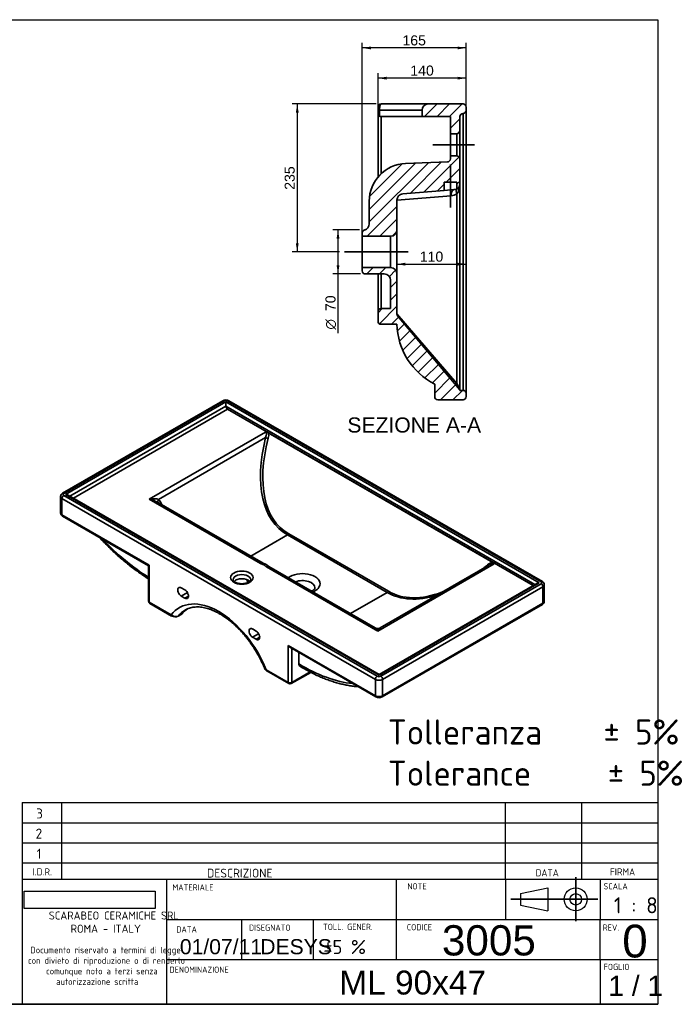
# Paper-space layout 'Foglio1' of a CAD drawing. Header units: millimetres. Extents: x 87 to 2309, y 58 to 1623.
# Tile 3 of 3: x 1261 to 2309, y 58 to 1623. Entities that reach past the tile are written whole.
import ezdxf
from ezdxf.enums import TextEntityAlignment as Align
from ezdxf.lldxf.tags import DXFTag

# ---------------------------------------------------------------- set-up
doc = ezdxf.new("R2010")
doc.units = ezdxf.units.MM
for name, color, linetype in [('1', 7, 'Continuous'), ('Default', 7, 'Continuous'), ('Predefinito', 7, 'Continuous')]:
    doc.layers.add(name, color=color, linetype=linetype)
for name, color, linetype, lineweight in [('assi', 1, 'DASHDOT', 35), ('tangente', 2, 'Continuous', 35), ('tratteggio', 3, 'Continuous', 35), ('visibile', 7, 'Continuous', 35)]:
    doc.layers.add(name, color=color, linetype=linetype, lineweight=lineweight)
doc.styles.add('SEACAD_Arial', font='ARIAL.TTF')
doc.styles.add('SEACAD_Solid_Edge_ANSI1_Symbols', font='semeca1.ttf')
doc.styles.add('SEACAD_Solid_Edge_ISO', font='seiso.ttf')
doc.styles.add('SEACAD_Solid_Edge_ISOBI', font='seisobi.ttf')
tags = doc.linetypes.add('DASHDOT', pattern=[25.4, 12.7, -6.35, 0, -6.35]).pattern_tags.tags
tags[10:11] = [DXFTag(74, 4), DXFTag(75, 0), DXFTag(340, '0'), DXFTag(46, 0.0), DXFTag(50, 0.0), DXFTag(44, 0.0), DXFTag(45, 0.0)]
tags[8:9] = [DXFTag(74, 4), DXFTag(75, 0), DXFTag(340, '0'), DXFTag(46, 0.0), DXFTag(50, 0.0), DXFTag(44, 0.0), DXFTag(45, 0.0)]
tags[6:7] = [DXFTag(74, 4), DXFTag(75, 0), DXFTag(340, '0'), DXFTag(46, 0.0), DXFTag(50, 0.0), DXFTag(44, 0.0), DXFTag(45, 0.0)]
tags[4:5] = [DXFTag(74, 4), DXFTag(75, 0), DXFTag(340, '0'), DXFTag(46, 0.0), DXFTag(50, 0.0), DXFTag(44, 0.0), DXFTag(45, 0.0)]
doc.dimstyles.new('ISO_PALLINATURA', dxfattribs={"dimtxt": 16, "dimasz": 13.6, "dimexe": 8, "dimexo": 8, "dimgap": 8, "dimtad": 1, "dimtxsty": 'SEACAD_Arial', "dimblk1": '_SE_FILLED', "dimblk2": '_SE_FILLED', "dimsah": 1, "dimcen": 8, "dimadec": 0, "dimazin": 0, "dimtfac": 1, "dimtmove": 0, "dimatfit": 3, "dimfxl": 1, "dimtolj": 1, "dimarcsym": 0})
picture_1 = doc.add_image_def('image1.jpg', size_in_pixel=(300, 40))

# ---------------------------------------------------------------- blocks, each defined once
blk = doc.blocks.new('SE4')
at = {"layer": 'tratteggio'}
h = blk.add_hatch(dxfattribs=at)
h.set_pattern_fill('ANSI31', color=256, scale=4.40945, angle=9.362e-06, style=0)
edge = h.paths.add_edge_path()
edge.add_line((1900.4, 1478.8), (1900.4, 1468.8))
edge.add_line((1900.4, 1468.8), (1945.4, 1468.8))
edge.add_line((1945.4, 1468.8), (1945.4, 1441.3))
edge.add_line((1945.4, 1441.3), (1955.4, 1441.3))
edge.add_arc((1955.4, 1446.3), 5, 270, 360)
edge.add_line((1960.4, 1446.3), (1960.4, 1468.8))
edge.add_arc((1965.4, 1468.8), 5, 90, 180, ccw=False)
edge.add_arc((1965.4, 1478.8), 5, 270, 360)
edge.add_line((1970.4, 1478.8), (1970.4, 1483.8))
edge.add_arc((1965.4, 1483.8), 5, 0, 90)
edge.add_line((1965.4, 1488.8), (1910.4, 1488.8))
edge.add_arc((1910.4, 1478.8), 10, 90, 180)
h = blk.add_hatch(dxfattribs=at)
h.set_pattern_fill('ANSI31', color=256, scale=4.40945, angle=9.362e-06, style=0)
edge = h.paths.add_edge_path()
edge.add_line((1945.4, 1406.3), (1945.4, 1401.7))
edge.add_arc((1940.4, 1401.7), 5, 272.2125, 360, ccw=False)
edge.add_line((1940.6, 1396.7), (1874.1, 1394.2))
edge.add_arc((1876.4, 1334.2), 60, 92.2125, 180)
edge.add_line((1816.4, 1334.2), (1816.4, 1298.2))
edge.add_arc((1806.4, 1298.2), 10, 285.5289, 360, ccw=False)
edge.add_arc((1810.4, 1283.8), 5, 105.5289, 180)
edge.add_line((1805.4, 1283.8), (1805.4, 1278.8))
edge.add_line((1805.4, 1278.8), (1850.4, 1278.8))
edge.add_arc((1850.4, 1288.8), 10, 270, 360)
edge.add_line((1860.4, 1288.8), (1860.4, 1335.9))
edge.add_arc((1870.4, 1335.9), 10, 95, 180, ccw=False)
edge.add_line((1869.6, 1345.8), (1935.4, 1351.6))
edge.add_line((1935.4, 1351.6), (1935.4, 1364.5))
edge.add_line((1935.4, 1364.5), (1955.4, 1364.5))
edge.add_line((1955.4, 1364.5), (1955.4, 1353.3))
edge.add_arc((1950.4, 1362), 10, 300, 360)
edge.add_line((1960.4, 1362), (1960.4, 1401.3))
edge.add_arc((1955.4, 1401.3), 5, 0, 90)
edge.add_line((1955.4, 1406.3), (1945.4, 1406.3))
h = blk.add_hatch(dxfattribs=at)
h.set_pattern_fill('ANSI31', color=256, scale=4.40945, angle=9.362e-06, style=0)
edge = h.paths.add_edge_path()
edge.add_line((1835.4, 1138.8), (1860.4, 1138.8))
edge.add_arc((1970.4, 1141.8), 110, 181.563, 242.9882)
edge.add_line((1920.4, 1043.8), (1920.4, 1023.8))
edge.add_arc((1925.4, 1023.8), 5, 180, 270)
edge.add_line((1925.4, 1018.8), (1965.4, 1018.8))
edge.add_arc((1965.4, 1023.8), 5, 270, 360)
edge.add_line((1970.4, 1023.8), (1970.4, 1028.8))
edge.add_arc((1965.4, 1028.8), 5, 0, 90)
edge.add_line((1965.4, 1033.8), (1960.4, 1033.8))
edge.add_line((1960.4, 1033.8), (1960.4, 1034.6))
edge.add_line((1960.4, 1034.6), (1861.6, 1152.4))
edge.add_arc((1865.4, 1155.6), 5, 180, 220, ccw=False)
edge.add_line((1860.4, 1155.6), (1860.4, 1218.8))
edge.add_arc((1850.4, 1218.8), 10, 0, 90)
edge.add_line((1850.4, 1228.8), (1805.4, 1228.8))
edge.add_line((1805.4, 1228.8), (1805.4, 1223.8))
edge.add_arc((1810.4, 1223.8), 5, 180, 270)
edge.add_line((1810.4, 1218.8), (1840.4, 1218.8))
edge.add_arc((1840.4, 1208.8), 10, 0, 90, ccw=False)
edge.add_line((1850.4, 1208.8), (1850.4, 1163.8))
edge.add_line((1850.4, 1163.8), (1835.4, 1163.8))
edge.add_arc((1835.4, 1158.8), 5, 90, 180)
edge.add_line((1830.4, 1158.8), (1830.4, 1143.8))
edge.add_arc((1835.4, 1143.8), 5, 180, 270)
at = {"layer": 'tangente'}
for p, q in [((1830.4, 1478.8), (1832.7, 1478.8)), ((1832.7, 1478.8), (1832.7, 1469.5)), ((1900.4, 1478.8), (1832.7, 1478.8)), ((1965.4, 1033.8), (1965.4, 1473.8)), ((1835.4, 1468.8), (1835.4, 1378)), ((1955.4, 1406.3), (1955.4, 1441.3)), ((1955.7, 1044.9), (1955.7, 1345.9)), ((1946.5, 1343), (1860.4, 1335.9)), ((1850.4, 1228.8), (1850.4, 1278.8)), ((1835.4, 1218.8), (1835.4, 1163.8)), ((1860.4, 1155.6), (1955.7, 1044.9)), ((1955.7, 1044.9), (1960.4, 1036.4))]:
    blk.add_line(p, q, dxfattribs=at)
blk.add_arc((1944.7, 1364.7), 21.8, 274.6668, 300.203, dxfattribs=at)
for centre, major_axis, ratio, start_param, end_param in [((1952.2, 1343), (0.87, -9.96), 0.568264, 3.141593, 4.662713), ((1960.9, 1345.9), (5.24, -8.52), 0.46398, 3.451087, 4.434489), ((1950.4, 1362.9), (0, -20), 0.5, 0.551272, 1.476607), ((1958.3, 1044.9), (3.83, 3.21), 0.367557, 1.983658, 3.141593)]:
    blk.add_ellipse(centre, major_axis=major_axis, ratio=ratio, start_param=start_param, end_param=end_param, dxfattribs=at)
blk.add_open_spline([(1835.4, 1488.8), (1835.1, 1488.8), (1834.8, 1488.5), (1834.1, 1487.5), (1833.8, 1486.8), (1833.3, 1485), (1833.1, 1483.9), (1832.8, 1481.4), (1832.7, 1480.1), (1832.7, 1478.8)], degree=3, knots=[0, 0, 0, 0, 0.25, 0.25, 0.5, 0.5, 0.75, 0.75, 1, 1, 1, 1], dxfattribs=at)
at = {"layer": 'visibile'}
for p, q in [((1835.4, 1488.8), (1910.4, 1488.8)), ((1910.4, 1488.8), (1965.4, 1488.8)), ((1830.4, 1478.8), (1830.4, 1483.8)), ((1830.4, 1473.8), (1830.4, 1478.8)), ((1830.4, 1372.7), (1830.4, 1473.8)), ((1900.4, 1468.8), (1900.4, 1478.8)), ((1970.4, 1483.8), (1970.4, 1478.8)), ((1970.4, 1478.8), (1970.4, 1028.8)), ((1835.4, 1468.8), (1900.4, 1468.8)), ((1900.4, 1468.8), (1945.4, 1468.8)), ((1945.4, 1468.8), (1945.4, 1441.3)), ((1960.4, 1468.8), (1960.4, 1446.3)), ((1945.4, 1406.3), (1945.4, 1441.3)), ((1945.4, 1441.3), (1955.4, 1441.3)), ((1960.4, 1446.3), (1960.4, 1401.3)), ((1874.1, 1394.2), (1940.6, 1396.7)), ((1945.4, 1406.3), (1945.4, 1401.7)), ((1955.4, 1406.3), (1945.4, 1406.3)), ((1960.4, 1401.3), (1960.4, 1362)), ((1935.4, 1364.5), (1955.4, 1364.5)), ((1935.4, 1351.6), (1935.4, 1364.5)), ((1955.4, 1364.5), (1955.4, 1353.3)), ((1960.4, 1361.9), (1960.4, 1036.4)), ((1869.6, 1345.8), (1935.4, 1351.6)), ((1951.3, 1353), (1935.4, 1351.6)), ((1955.4, 1353.3), (1951.3, 1353)), ((1816.4, 1298.2), (1816.4, 1334.2)), ((1860.4, 1288.8), (1860.4, 1335.9)), ((1805.4, 1283.8), (1805.4, 1278.8)), ((1860.4, 1288.8), (1860.4, 1218.8)), ((1805.4, 1278.8), (1805.4, 1228.8)), ((1805.4, 1278.8), (1850.4, 1278.8)), ((1805.4, 1228.8), (1805.4, 1223.8)), ((1850.4, 1228.8), (1805.4, 1228.8)), ((1840.4, 1218.8), (1810.4, 1218.8)), ((1830.4, 1158.8), (1830.4, 1218.8)), ((1850.4, 1208.8), (1850.4, 1163.8)), ((1860.4, 1155.6), (1860.4, 1218.8)), ((1830.4, 1143.8), (1830.4, 1158.8)), ((1850.4, 1163.8), (1835.4, 1163.8)), ((1861.6, 1152.4), (1960.4, 1034.6)), ((1835.4, 1138.8), (1860.4, 1138.8)), ((1920.4, 1043.8), (1920.4, 1023.8)), ((1960.4, 1036.4), (1960.4, 1034.6)), ((1960.4, 1034.6), (1960.4, 1033.8)), ((1965.4, 1033.8), (1960.4, 1033.8)), ((1965.4, 1018.8), (1925.4, 1018.8)), ((1970.4, 1028.8), (1970.4, 1023.8))]:
    blk.add_line(p, q, dxfattribs=at)
for centre, radius, start, end in [((1835.4, 1483.8), 5, 90, 180), ((1910.4, 1478.8), 10, 90, 180), ((1965.4, 1483.8), 5, 0, 90), ((1835.4, 1473.8), 5, 180, 237.4333), ((1965.4, 1468.8), 5, 90, 180), ((1965.4, 1478.8), 5, 270, 0), ((1835.4, 1473.8), 5, 237.4333, 270), ((1955.4, 1446.3), 5, 270, 0), ((1876.4, 1334.2), 60, 92.2125, 180), ((1940.4, 1401.7), 5, 272.2125, 0), ((1955.4, 1401.3), 5, 0, 90), ((1950.4, 1362), 10, 300, 0), ((1870.4, 1335.9), 10, 95, 180), ((1810.4, 1283.8), 5, 105.5289, 180), ((1806.4, 1298.2), 10, 285.5289, 0), ((1850.4, 1288.8), 10, 270, 0), ((1810.4, 1223.8), 5, 180, 270), ((1850.4, 1218.8), 10, 0, 90), ((1840.4, 1208.8), 10, 0, 90), ((1835.4, 1158.8), 5, 90, 180), ((1835.4, 1143.8), 5, 180, 270), ((1865.4, 1155.6), 5, 180, 220), ((1970.4, 1141.8), 110, 181.563, 242.9882), ((1965.4, 1028.8), 5, 0, 90), ((1925.4, 1023.8), 5, 180, 270), ((1965.4, 1023.8), 5, 270, 0)]:
    blk.add_arc(centre, radius, start, end, dxfattribs=at)
blk = doc.blocks.new('DMBLK84')
at = {"layer": 'Default', "linetype": 'Continuous'}
for points in [[(1844, 1532.1), (1830.4, 1529.9), (1844, 1527.6)], [(1956.8, 1532.1), (1956.8, 1527.6), (1970.4, 1529.9)]]:
    blk.add_hatch(color=136, dxfattribs=at).paths.add_polyline_path(points)
at = {"layer": 'Default', "color": 136, "linetype": 'Continuous'}
for p, q in [((1830.4, 1481.8), (1830.4, 1537.9)), ((1970.4, 1486.8), (1970.4, 1537.9)), ((1970.4, 1529.9), (1830.4, 1529.9))]:
    blk.add_line(p, q, dxfattribs=at)
at = {"layer": 'Default', "color": 136, "linetype": 'Continuous', "style": 'SEACAD_Arial'}
blk.add_text('140', height=16, dxfattribs=at).set_placement((1881.7, 1549.9), align=Align.TOP_LEFT)
blk = doc.blocks.new('_SE_FILLED')
at = {"color": 0}
blk.add_line((0, 0), (-1, 0), dxfattribs=at)
blk.add_solid([(0, 0), (-1, -0.1665), (-1, 0.1665), (0, 0)], dxfattribs=at)
blk = doc.blocks.new('DMBLK85')
at = {"layer": 'Default', "linetype": 'Continuous'}
for points in [[(1819, 1580.1), (1805.4, 1577.9), (1819, 1575.6)], [(1956.8, 1580.1), (1956.8, 1575.6), (1970.4, 1577.9)]]:
    blk.add_hatch(color=136, dxfattribs=at).paths.add_polyline_path(points)
at = {"layer": 'Default', "color": 136, "linetype": 'Continuous'}
for p, q in [((1805.4, 1261.8), (1805.4, 1585.9)), ((1970.4, 1486.8), (1970.4, 1585.9)), ((1970.4, 1577.9), (1805.4, 1577.9))]:
    blk.add_line(p, q, dxfattribs=at)
at = {"layer": 'Default', "color": 136, "linetype": 'Continuous', "style": 'SEACAD_Arial'}
blk.add_text('165', height=16, dxfattribs=at).set_placement((1869.2, 1597.9), align=Align.TOP_LEFT)
blk = doc.blocks.new('SEANNOT_GROUP4')
at = {"layer": 'assi'}
blk.add_line((1777.4, 1253.8), (1878.4, 1253.8), dxfattribs=at)
blk = doc.blocks.new('SEANNOT_GROUP5')
at = {"layer": 'assi'}
blk.add_line((1983.4, 1423.8), (1917.4, 1423.8), dxfattribs=at)
blk = doc.blocks.new('SEANNOT_GROUP6')
at = {"layer": 'assi'}
blk.add_line((1945.4, 1392.5), (1945.4, 1324.5), dxfattribs=at)
blk = doc.blocks.new('DMBLK86')
at = {"layer": 'Default', "linetype": 'Continuous'}
for points in [[(1699.9, 1475.2), (1704.4, 1475.2), (1702.1, 1488.8)], [(1699.9, 1267.4), (1702.1, 1253.8), (1704.4, 1267.4)]]:
    blk.add_hatch(color=136, dxfattribs=at).paths.add_polyline_path(points)
at = {"layer": 'Default', "color": 136, "linetype": 'Continuous'}
for p, q in [((1827.4, 1488.8), (1694.1, 1488.8)), ((1702.1, 1488.8), (1702.1, 1253.8)), ((1769.4, 1253.8), (1694.1, 1253.8))]:
    blk.add_line(p, q, dxfattribs=at)
at = {"layer": 'Default', "color": 136, "linetype": 'Continuous', "style": 'SEACAD_Arial'}
blk.add_text('235', height=16, rotation=90, dxfattribs=at).set_placement((1682.1, 1352.5), align=Align.TOP_LEFT)
blk = doc.blocks.new('DMBLK87')
at = {"layer": 'Default', "linetype": 'Continuous'}
for points in [[(1764.6, 1275), (1769.1, 1275), (1766.9, 1288.6)], [(1764.6, 1232.4), (1766.9, 1218.8), (1769.1, 1232.4)]]:
    blk.add_hatch(color=136, dxfattribs=at).paths.add_polyline_path(points)
at = {"layer": 'Default', "color": 136, "linetype": 'Continuous'}
for p, q in [((1801.1, 1288.6), (1758.9, 1288.6)), ((1766.9, 1124.8), (1766.9, 1288.6)), ((1802.4, 1218.8), (1758.9, 1218.8))]:
    blk.add_line(p, q, dxfattribs=at)
for s, style, p in [('70', 'SEACAD_Arial', (1746.9, 1159.8)), ('O', 'SEACAD_Solid_Edge_ANSI1_Symbols', (1746.9, 1130.4))]:
    blk.add_text(s, height=16, rotation=90, dxfattribs=dict(at, style=style)).set_placement(p, align=Align.TOP_LEFT)
blk = doc.blocks.new('DMBLK88')
at = {"layer": 'Default', "linetype": 'Continuous'}
for points in [[(1874, 1232), (1874, 1236.6), (1860.4, 1234.3)], [(1956.8, 1232), (1970.4, 1234.3), (1956.8, 1236.6)]]:
    blk.add_hatch(color=136, dxfattribs=at).paths.add_polyline_path(points)
at = {"layer": 'Default', "color": 136, "linetype": 'Continuous'}
blk.add_line((1860.4, 1234.3), (1970.4, 1234.3), dxfattribs=at)
at = {"layer": 'Default', "color": 136, "linetype": 'Continuous', "style": 'SEACAD_Arial'}
blk.add_text('110', height=16, dxfattribs=at).set_placement((1896.7, 1254.3), align=Align.TOP_LEFT)
blk = doc.blocks.new('SE7')
at = {"layer": 'tangente'}
for p, q in [((1585.9, 1017.1), (1331.3, 870.1)), ((2089.4, 729.7), (1591.6, 1017.1)), ((1334.2, 868.5), (1588.7, 1015.5)), ((1588.7, 1008.9), (1341, 865.9)), ((1591.6, 1004), (1346.7, 862.6)), ((1588.7, 1015.5), (2086.5, 728)), ((2079.7, 725.5), (1588.7, 1008.9)), ((1467.2, 860.8), (1651.9, 967.5)), ((1651.9, 958.8), (1481.6, 860.5)), ((1826.3, 574.5), (1328.5, 862)), ((1328.5, 862), (1328.5, 835.8)), ((1331.3, 866.9), (1829.1, 579.4)), ((1832, 581.1), (1334.2, 868.5)), ((1644, 758.7), (1467.2, 860.8)), ((1328.5, 835.8), (1467.1, 755.8)), ((1845.1, 712.8), (1686.7, 804.2)), ((1688.5, 806), (1846.9, 714.6)), ((1467.1, 755.8), (1467.1, 697)), ((1830, 651.3), (1653.2, 753.4)), ((2014.7, 758), (1830, 651.3)), ((1623.9, 732.2), (1624, 728.6)), ((2086.5, 728), (1832, 581.1)), ((1834.8, 579.4), (2089.4, 726.4)), ((2092.2, 721.5), (1837.6, 574.5)), ((2092.2, 695.4), (2092.2, 721.5)), ((1527.7, 712.4), (1518, 706.8)), ((1529.3, 706.8), (1523.7, 703.6)), ((1467.1, 697), (1501.8, 677)), ((1837.6, 548.4), (2092.2, 695.4)), ((1513.2, 675.2), (1518.4, 678.2)), ((1640.8, 647.1), (1631.2, 641.5)), ((1642.5, 641.5), (1636.8, 638.2)), ((1687.7, 569.6), (1687.7, 628.4)), ((1687.7, 628.4), (1826.3, 548.4)), ((1693.4, 623.8), (1693.4, 569.6)), ((1653, 589.7), (1687.7, 569.6)), ((1693.4, 569.6), (1722.4, 586.4)), ((1826.3, 548.4), (1826.3, 574.5)), ((1837.6, 574.5), (1837.6, 548.4))]:
    blk.add_line(p, q, dxfattribs=at)
for centre, radius, start, end in [((1462.5, 841.5), 27, 26.4062, 44.82), ((1508.9, 684.9), 10.6, 228.1757, 293.9047)]:
    blk.add_arc(centre, radius, start, end, dxfattribs=at)
for centre, major_axis, ratio, start_param, end_param in [((1585.9, 1013.8), (2, -3.46), 0.57735, 2.356194, 3.141593), ((1588.7, 1015.5), (-4, 0), 0.57735, 3.926991, 5.497787), ((1591.6, 1013.8), (-2, -3.46), 0.57735, 3.141593, 3.926991), ((1817.1, 1011.3), (135, 204.3), 0.532706, 2.15426, 3.182735), ((1819, 1009.9), (135.4, 200.8), 0.524987, 2.158709, 3.187298), ((1641.8, 955.1), (-10.5, -12.1), 0.401411, 2.200448, 3.219972), ((1654.3, 959.1), (-3.87, 1.02), 0.27839, 0.97359, 2.131525), ((1643.6, 953.6), (10.4, 15.4), 0.524987, 5.300301, 5.922282), ((1334.2, 865.2), (8, 0), 0.57735, 3.139398, 3.926991), ((1331.3, 863.6), (2, 3.46), 0.57735, 0.785398, 2.356194), ((1331.3, 866.9), (2, -3.46), 0.57735, 2.356194, 3.141423), ((1334.2, 868.5), (4, 0), 0.57735, 2.356194, 3.926991), ((1467.2, 854.3), (16.9, 3.8), 0.368973, 0.468698, 1.488222), ((1467.2, 854.3), (16.9, -3.8), 0.368973, 0.867973, 1.653371), ((1486.5, 861.1), (5.48, 5.83), 0.435677, 2.060725, 2.982113), ((1491.3, 854.5), (7.1, 3.68), 0.186581, -4.099135, -3.9161), ((1574.3, 871.1), (-89.2, 133.2), 0.527678, 1.356455, 1.368634), ((1334.2, 839.1), (8, 0), 0.57735, 3.141593, 3.926991), ((1331.3, 837.5), (2, 3.46), 0.57735, 2.356194, 3.141593), ((1472.8, 974.5), (148, -256.3), 0.57735, 5.105849, 5.464782), ((1644, 752.2), (-4, -6.93), 0.57735, 3.139656, 3.926991), ((1653.2, 746.9), (-4, -6.93), 0.57735, 3.141593, 3.926991), ((1979.4, 917.3), (-135.4, -200.8), 0.524987, 1.010088, 1.056164), ((2006.4, 744.2), (10.4, 15.4), 0.524987, 0.434184, 1.056164), ((2002.7, 758), (-2.54, 3.09), 0.146028, 3.492071, 4.106864), ((2004.6, 745.6), (10.5, 12.1), 0.401411, 0.078379, 0.841131), ((1614.2, 732.9), (-14, 0), 0.57735, 3.138688, 6.283185), ((1710.3, 726.4), (28, 0), 0.57735, 0, 2.500153), ((1614.2, 732.9), (-14, 0), 0.57735, 0, 0.007055), ((1710.3, 719.9), (-20, 0), 0.57735, 3.142465, 5.297294), ((1710.3, 726.4), (28, 0), 0.57735, 5.353828, 6.283185), ((2089.4, 726.4), (-2, -3.46), 0.57735, 3.141295, 3.926991), ((2086.5, 728), (-4, 0), 0.57735, 2.356194, 3.926991), ((2089.4, 723.2), (2, -3.46), 0.57735, 0.785398, 2.356194), ((2086.5, 724.8), (-8, 0), 0.57735, 2.356194, 3.139398), ((1977.6, 918.7), (-135, -204.3), 0.532706, 0.02324, 0.577654), ((1979.4, 917.3), (-135.4, -200.8), 0.524987, 0.027575, 0.633989), ((1469.9, 698.7), (4, 0), 0.57735, 3.141593, 3.926991), ((1469.9, 698.7), (2, 3.46), 0.57735, 2.356194, 3.141593), ((1577.4, 580), (62.6, -108.5), 0.57735, 1.333531, 3.378858), ((2089.4, 697), (-2, 3.46), 0.57735, 3.141593, 3.926991), ((2086.5, 698.7), (-8, 0), 0.57735, 2.356194, 3.141593), ((1504.6, 678.6), (2, 3.46), 0.57735, 2.356194, 3.145656), ((1510.8, 678.3), (-2, 3.46), 0.57735, 3.13777, 3.358596), ((1583.1, 583.3), (58.6, -101.6), 0.57735, 3.142775, 3.358596), ((1830, 644.8), (-5, 11.7), 0.227735, 5.203786, 5.989184), ((1830, 644.8), (5, 11.7), 0.227735, 0.294001, 1.079399), ((1710.3, 837.4), (148, -256.3), 0.57735, 5.471132, 5.889725), ((1655.9, 591.3), (2, 3.46), 0.57735, 2.356194, 3.141593), ((1829.1, 576.2), (-2, -3.46), 0.57735, 3.926991, 5.497787), ((1832, 581.1), (4, 0), 0.57735, 3.926991, 5.497787), ((1834.8, 576.2), (-2, 3.46), 0.57735, 3.926991, 5.497787), ((1690.5, 571.3), (2, 3.46), 0.57735, 2.356194, 3.141593), ((1690.5, 571.3), (-4, 0), 0.57735, 0.785398, 2.356194), ((1690.5, 571.3), (-2, 3.46), 0.57735, 3.141593, 3.926991), ((1832, 577.8), (-8, 0), 0.57735, 0.785398, 2.356194), ((1832, 551.7), (-8, 0), 0.57735, 0.785398, 2.356194), ((1829.1, 550.1), (2, 3.46), 0.57735, 2.356194, 3.141893), ((1834.8, 550.1), (-2, 3.46), 0.57735, 3.141344, 3.926991)]:
    blk.add_ellipse(centre, major_axis=major_axis, ratio=ratio, start_param=start_param, end_param=end_param, dxfattribs=at)
blk.add_ellipse((1614.2, 736.2), major_axis=(18, 0), ratio=0.57735, dxfattribs=at)
for points, knots in [([(1653.2, 753.4), (1652.8, 753.7), (1652.4, 753.9), (1651.8, 754.4), (1651.4, 754.6), (1650.8, 755.2), (1650.5, 755.4), (1649.9, 755.9), (1649.5, 756.2), (1648.8, 756.6), (1648.4, 756.8), (1647.5, 757.2), (1647, 757.4), (1646.1, 757.7), (1645.7, 757.9), (1644.8, 758.3), (1644.4, 758.5), (1644, 758.7)], [0, 0, 0, 0, 0.125, 0.125, 0.25, 0.25, 0.375, 0.375, 0.5, 0.5, 0.625, 0.625, 0.75, 0.75, 0.875, 0.875, 1, 1, 1, 1]), ([(1650.7, 591.2), (1650.8, 591.2), (1650.8, 591.1), (1650.9, 590.9), (1651.1, 590.7), (1651.5, 590.3), (1651.7, 590.2), (1652.3, 589.9), (1652.7, 589.8), (1653, 589.7)], [0.5915412, 0.5915412, 0.5915412, 0.5915412, 0.625, 0.625, 0.75, 0.75, 0.875, 0.875, 1, 1, 1, 1])]:
    blk.add_open_spline(points, degree=3, knots=knots, dxfattribs=at)
at = {"layer": 'visibile'}
for p, q in [((1583.9, 1017.3), (1329.3, 870.3)), ((2091.4, 729.9), (1593.6, 1017.3)), ((1588.7, 1008.9), (1588.7, 1015.5)), ((2076.9, 723.8), (1591.6, 1004)), ((1656.2, 966.2), (2012.5, 760.5)), ((1326.2, 865.2), (1326.2, 839.1)), ((1832, 582.4), (1338.2, 867.5)), ((1648, 759.1), (1479.2, 856.6)), ((1329.3, 834), (1465.9, 755.1)), ((1686.7, 804.2), (1628.3, 770.5)), ((1686.7, 804.2), (1686.7, 804.2)), ((1465.9, 755.1), (1467.1, 755.8)), ((1465.9, 755.1), (1465.9, 698.7)), ((1826, 656.4), (1657.2, 753.8)), ((2007.7, 756.7), (1834, 656.4)), ((1523.7, 716.6), (1518, 719.9)), ((1622.8, 732.8), (1622.9, 728.1)), ((2082.5, 727.1), (1832, 582.4)), ((2094.5, 698.7), (2094.5, 724.8)), ((1518, 706.8), (1523.7, 703.6)), ((1845.1, 712.8), (1786.7, 679.1)), ((1845.1, 712.8), (1845.1, 712.8)), ((1467.9, 695.2), (1502.6, 675.2)), ((1836.8, 546.6), (2091.4, 693.6)), ((1512.8, 674.9), (1517.6, 677.7)), ((1631.2, 654.6), (1636.8, 651.3)), ((1636.8, 638.2), (1631.2, 641.5)), ((1690.5, 625.5), (1827.1, 546.6)), ((1704.7, 617.3), (1704.7, 599)), ((1653.9, 587.9), (1688.5, 567.8)), ((1692.5, 567.8), (1723.6, 585.7)), ((1832, 582.4), (1832, 581.1))]:
    blk.add_line(p, q, dxfattribs=at)
for centre, radius, start, end in [((1588.7, 1008.3), 10.2, 61.7075, 118.2925), ((1651, 956.6), 10.9, 61.2542, 85.1542), ((1331.9, 865.2), 5.72, 117.0455, 179.9433), ((1332, 839.1), 5.75, 180.0521, 242.7529), ((1683.7, 809), 5.67, 302.1842, 328.3145), ((1639, 732.8), 27.8, 49.091, 70.9995), ((2010.5, 756.5), 4.44, 19.9401, 64.3824), ((2088.7, 724.8), 5.75, 0.0521, 62.7529), ((1842.1, 717.6), 5.71, 301.6049, 327.6261), ((1469.9, 698.7), 4, 180, 240), ((2088.8, 698.7), 5.72, 297.0455, 359.9433), ((1508, 684.3), 10.5, 239.6478, 297.0916), ((1506.4, 691.6), 18, 311.7263, 318.2279), ((1830, 663.3), 8, 240.6812, 299.3829), ((1656.8, 593.6), 6.46, 202.208, 243.3231), ((1690.5, 571.3), 4, 240, 300), ((1832, 555.6), 10.2, 241.7075, 298.2925)]:
    blk.add_arc(centre, radius, start, end, dxfattribs=at)
for centre, major_axis, ratio, start_param, end_param in [((1591.6, 1007.3), (-2, 3.46), 0.57735, 0.785398, 2.356194), ((1334.2, 865.2), (5.66, 0), 0.57735, 0.785398, 1.570796), ((2004.6, 745.6), (10.5, 12.1), 0.401411, 0.841131, 0.863778), ((1518, 713.4), (4, -6.93), 0.57735, 2.356194, 5.497787), ((1614.2, 726.4), (-14, 0), 0.57735, 3.625817, 5.800702), ((2086.5, 724.8), (5.66, 0), 0.57735, 1.570796, 2.356194), ((1523.7, 710.1), (-4, 6.93), 0.57735, 2.356194, 5.497787), ((1513.6, 680), (5.66, 0), 0.57735, -0.785398, -0.568395), ((1588.7, 586.6), (58.6, -101.6), 0.57735, 3.181496, 3.336657), ((1631.2, 648), (4, -6.93), 0.57735, 2.356194, 5.497787), ((1636.8, 644.8), (-4, 6.93), 0.57735, 2.356194, 5.497787), ((1690.5, 630.1), (-2.83, 4.9), 0.57735, 1.570796, 2.356194)]:
    blk.add_ellipse(centre, major_axis=major_axis, ratio=ratio, start_param=start_param, end_param=end_param, dxfattribs=at)
for points, knots in [([(1388.1, 800.1), (1388.6, 799.5), (1391.5, 796.3), (1396.9, 790.7), (1404.2, 783.3), (1411.7, 776.2), (1419.2, 769.4), (1426.9, 762.8), (1434.5, 756.5), (1442.3, 750.5), (1450.1, 744.8), (1458, 739.4), (1463.2, 736), (1465.9, 734.3), (1465.9, 734.3)], [0.2363408, 0.2363408, 0.2363408, 0.2363408, 0.2503618, 0.313755, 0.3771618, 0.4405834, 0.5040206, 0.5674742, 0.6309449, 0.694433, 0.7579384, 0.8214609, 0.8849994, 0.8858126, 0.8858126, 0.8858126, 0.8858126]), ([(1628.2, 732.9), (1628.2, 732.8), (1628.2, 732.5), (1628, 732), (1627.5, 731.2), (1626.8, 730.4), (1625.7, 729.5), (1624.2, 728.6), (1622.4, 727.9), (1620.4, 727.3), (1618.2, 726.8), (1615.9, 726.6), (1613.5, 726.5), (1611.1, 726.7), (1608.8, 727.1), (1606.7, 727.6), (1604.8, 728.3), (1603.2, 729.2), (1602, 730), (1601.1, 730.9), (1600.5, 731.7), (1600.2, 732.4), (1600.2, 732.7), (1600.2, 732.9)], [0, 0, 0, 0, 0.029108, 0.081101, 0.12836, 0.173733, 0.222003, 0.269947, 0.318084, 0.366722, 0.415862, 0.465389, 0.515144, 0.564954, 0.614598, 0.663892, 0.712676, 0.760833, 0.808364, 0.855544, 0.902981, 0.952151, 1, 1, 1, 1]), ([(1730.3, 719.9), (1730.3, 719.7), (1730.3, 719.5), (1730.1, 718.9), (1729.6, 718.1), (1728.8, 717.2), (1727.6, 716.3), (1726.3, 715.4), (1725.3, 714.9), (1724.9, 714.7)], [0, 0, 0, 0, 0.0785773, 0.1313347, 0.1804802, 0.2325069, 0.2826975, 0.3326509, 0.3636055, 0.3636055, 0.3636055, 0.3636055]), ([(1524.4, 684.8), (1524.9, 685.1), (1526.3, 685.9), (1529.1, 687.2), (1532.6, 688.3), (1536.4, 689.2), (1540.2, 689.6), (1544.2, 689.7), (1548.4, 689.5), (1552.6, 688.9), (1557, 687.9), (1561.4, 686.7), (1566, 685.1), (1570.6, 683.1), (1575.2, 680.8), (1579.9, 678.2), (1584.6, 675.3), (1589.3, 672), (1594.1, 668.5), (1598.7, 664.7), (1603.3, 660.5), (1607.9, 656.1), (1612.4, 651.5), (1616.8, 646.6), (1621, 641.5), (1625.1, 636.2), (1629.1, 630.7), (1633, 625), (1636.6, 619.2), (1640.1, 613.3), (1643.3, 607.2), (1646.4, 601.1), (1648.9, 595.7), (1650.2, 592.6), (1650.7, 591.2)], [0, 0, 0, 0, 0.014699, 0.049172, 0.083509, 0.117481, 0.15098, 0.184001, 0.216608, 0.248885, 0.280919, 0.312784, 0.344541, 0.376235, 0.407901, 0.43956, 0.471226, 0.502911, 0.534622, 0.566363, 0.598135, 0.629938, 0.661771, 0.69363, 0.725512, 0.757415, 0.789334, 0.821265, 0.853205, 0.88515, 0.917095, 0.949036, 0.980968, 1, 1, 1, 1]), ([(1706.3, 595.4), (1706.1, 595.6), (1705.8, 595.7), (1705.5, 596.1), (1705.4, 596.2), (1705.3, 596.5), (1705.1, 596.8), (1705, 597.1), (1704.9, 597.5), (1704.8, 597.6), (1704.7, 598.2), (1704.7, 598.6), (1704.7, 599)], [0.5084857, 0.5084857, 0.5084857, 0.5084857, 0.625, 0.625, 0.6875, 0.6875, 0.75, 0.8125, 0.8125, 0.875, 0.875, 1, 1, 1, 1]), ([(1706.3, 595.4), (1707.5, 594.7), (1711, 592.6), (1717.5, 588.9), (1725.4, 584.7), (1733.3, 580.9), (1741.2, 577.4), (1749.1, 574.3), (1756.9, 571.5), (1764.7, 569.1), (1772.4, 567.1), (1780, 565.4), (1787.6, 564.1), (1793.9, 563.3), (1797.6, 563), (1798.9, 562.9)], [0, 0, 0, 0, 0.0256432, 0.0871991, 0.1487688, 0.2103441, 0.2719182, 0.3334837, 0.395032, 0.4565526, 0.5180335, 0.5794607, 0.6408189, 0.7020917, 0.7336262, 0.7336262, 0.7336262, 0.7336262])]:
    blk.add_open_spline(points, degree=3, knots=knots, dxfattribs=at)
blk = doc.blocks.new('SEANNOT_GROUP9')
at = {"layer": 'Default', "color": 7, "linetype": 'Continuous', "style": 'SEACAD_Arial'}
blk.add_text('01/07/11', height=24, dxfattribs=at).set_placement((1515.7, 161.8), align=Align.TOP_LEFT)
blk = doc.blocks.new('SEANNOT_GROUP10')
at = {"layer": 'Default', "color": 7, "linetype": 'Continuous', "style": 'SEACAD_Arial'}
blk.add_text('1 / 1', height=32, dxfattribs=at).set_placement((2196.2, 103.7), align=Align.TOP_LEFT)
blk = doc.blocks.new('SEANNOT_GROUP11')
at = {"layer": 'assi'}
for p, q in [((2144.4, 260.1), (2144.4, 190.1)), ((2179.4, 225.1), (2109.4, 225.1))]:
    blk.add_line(p, q, dxfattribs=at)
blk = doc.blocks.new('SEANNOT_GROUP12')
at = {"layer": 'assi'}
blk.add_line((2116.7, 225.1), (2041.4, 225.1), dxfattribs=at)
blk = doc.blocks.new('SEANNOT_GROUP13')
at = {"layer": 'Predefinito', "color": 7, "linetype": 'Continuous', "style": 'SEACAD_Arial'}
blk.add_text('ML 90x47', height=38, dxfattribs=at).set_placement((1768.9, 111.8), align=Align.TOP_LEFT)
blk = doc.blocks.new('SEANNOT_GROUP15')
at = {"layer": 'Predefinito', "color": 7, "linetype": 'Continuous', "style": 'SEACAD_Arial'}
blk.add_text('DESYS', height=24, dxfattribs=at).set_placement((1643.4, 161.8), align=Align.TOP_LEFT)
blk = doc.blocks.new('SEANNOT_GROUP17')
at = {"layer": 'Predefinito', "color": 7, "linetype": 'Continuous', "style": 'SEACAD_Arial'}
blk.add_text('3005', height=48, dxfattribs=at).set_placement((1931.9, 183.9), align=Align.TOP_LEFT)
blk = doc.blocks.new('SEANNOT_GROUP18')
at = {"layer": 'Predefinito', "color": 7, "linetype": 'Continuous', "style": 'SEACAD_Arial'}
blk.add_text('0', height=52, dxfattribs=at).set_placement((2218.3, 184.7), align=Align.TOP_LEFT)

psp = doc.layouts.new('Foglio1')

# ---------------------------------------------------------------- linework, layer by layer
at = {"layer": '1', "color": 7, "linetype": 'Continuous'}
for p, q in [((86.851, 1622.76), (2274.853, 1622.76)), ((2274.853, 1622.76), (2274.853, 58.25)), ((1265.035, 378.794), (2274.853, 378.794)), ((2032.702, 257.184), (2032.702, 378.784)), ((2154.302, 257.184), (2154.302, 378.784)), ((1265.035, 346.794), (2274.853, 346.794)), ((1265.035, 314.794), (2274.853, 314.794)), ((1265.035, 282.794), (2274.853, 282.794)), ((1265.035, 257.184), (2274.853, 257.184)), ((2032.702, 257.184), (2032.702, 193.184)), ((2183.096, 257.184), (2183.096, 193.184)), ((2056.789, 234.222), (2100.282, 243.339)), ((2100.282, 243.339), (2100.282, 206.873)), ((2056.789, 234.222), (2056.789, 215.989)), ((2056.789, 215.989), (2100.282, 206.873)), ((1494.246, 193.184), (2274.853, 193.184)), ((2183.096, 129.184), (2183.096, 193.184)), ((1494.246, 129.184), (2274.853, 129.184)), ((2183.096, 129.184), (2183.096, 59.772)), ((2274.853, 58.25), (86.851, 58.25)), ((710.343, 58.476), (2274.853, 58.476))]:
    psp.add_line(p, q, dxfattribs=at)
for radius in [18.233, 9.116]:
    psp.add_circle((2144.406, 225.106), radius, dxfattribs=at)
at = {"layer": 'Predefinito', "color": 7, "linetype": 'Continuous'}
for p, q in [((1265.035, 378.794), (1265.035, 59.591)), ((1327.547, 378.794), (1327.547, 257.184)), ((1494.246, 257.184), (1494.246, 59.591)), ((1859.482, 257.184), (1859.482, 129.184)), ((1613.714, 193.184), (1613.714, 129.184)), ((1727.669, 193.184), (1727.669, 129.184)), ((1613.714, 59.772), (1613.714, 59.591))]:
    psp.add_line(p, q, dxfattribs=at)

# ---------------------------------------------------------------- block references
at = {"layer": 'assi'}
for name in ['SEANNOT_GROUP5', 'SEANNOT_GROUP6', 'SEANNOT_GROUP4', 'SEANNOT_GROUP12']:
    psp.add_blockref(name, (0, 0), dxfattribs=at)
at = {"layer": 'Default'}
for name in ['SE4', 'SE7', 'SEANNOT_GROUP9', 'SEANNOT_GROUP10']:
    psp.add_blockref(name, (0, 0), dxfattribs=at)
at = {"layer": 'Predefinito'}
for name in ['SEANNOT_GROUP11', 'SEANNOT_GROUP17', 'SEANNOT_GROUP18', 'SEANNOT_GROUP15', 'SEANNOT_GROUP13']:
    psp.add_blockref(name, (0, 0), dxfattribs=at)

# ---------------------------------------------------------------- texts
at = {"layer": '1', "color": 7, "linetype": 'Continuous', "style": 'SEACAD_Solid_Edge_ISO'}
for s, height, p in [('NOTE', 9.792, (1876.995, 250.604)), ('SCALA', 9.792, (2188.634, 250.604)), ('MATERIALE', 9.792, (1503.784, 248.912)), ('1 : 8', 25.6, (2205.049, 228.426)), ('DATA', 9.792, (1509.924, 182.09)), ('DISEGNATO', 9.792, (1625.453, 184.956)), ('TOLL. GENER.', 9.792, (1743.052, 186.203)), ('CODICE', 9.792, (1876.201, 185.638)), ('REV.', 9.792, (2187.249, 185.109)), ('±5 %', 22.4, (1743.62, 160.499)), ('DENOMINAZIONE', 9.76717, (1499.204, 118.189)), ('FOGLIO', 9.792, (2188.634, 122.604))]:
    psp.add_text(s, height=height, dxfattribs=at).set_placement(p, align=Align.TOP_LEFT)
at = {"layer": 'Default', "color": 7, "linetype": 'Continuous'}
for s, height, style, p in [('SEZIONE A-A', 24, 'SEACAD_Arial', (1781.761, 990.763)), ('Tolleranza    ± 5%', 40, 'SEACAD_Solid_Edge_ISO', (1845.978, 510.928)), ('Tolerance     ± 5%', 40, 'SEACAD_Solid_Edge_ISO', (1845.978, 445.473))]:
    psp.add_text(s, height=height, dxfattribs=dict(at, style=style)).set_placement(p, align=Align.TOP_LEFT)
at = {"layer": 'Predefinito', "color": 7, "linetype": 'Continuous'}
for s, height, style, p in [('3', 16, 'SEACAD_Solid_Edge_ISO', (1287.382, 369.451)), ('2', 16, 'SEACAD_Solid_Edge_ISO', (1286.654, 337.451)), ('1', 16, 'SEACAD_Solid_Edge_ISO', (1288.291, 305.451)), ('I.D.R.', 11.2, 'SEACAD_Solid_Edge_ISO', (1281.719, 274.309)), ('DESCRIZIONE', 14, 'SEACAD_Solid_Edge_ISO', (1558.833, 273.699)), ('DATA', 11.2, 'SEACAD_Solid_Edge_ISO', (2080.661, 272.862)), ('FIRMA', 11.2, 'SEACAD_Solid_Edge_ISO', (2198.759, 274.299)), ('SCARABEO CERAMICHE SRL', 12.8, 'SEACAD_Solid_Edge_ISOBI', (1307.468, 205.718)), ('ROMA - ITALY', 12.8, 'SEACAD_Solid_Edge_ISOBI', (1342.231, 184.773)), ('Documento riservato a termini di legge', 10.24, 'SEACAD_Solid_Edge_ISO', (1278.329, 149.614)), ('con divieto di riproduzione o di renderlo', 10.24, 'SEACAD_Solid_Edge_ISO', (1274.489, 132.857)), ('comunque noto a terzi senza ', 10.24, 'SEACAD_Solid_Edge_ISO', (1303.114, 116.101)), ('autorizzazione scritta', 10.24, 'SEACAD_Solid_Edge_ISO', (1319.289, 99.345))]:
    psp.add_text(s, height=height, dxfattribs=dict(at, style=style)).set_placement(p, align=Align.TOP_LEFT)

# ---------------------------------------------------------------- dimensions: what is measured, and where the dimension line sits
at = {"layer": 'Default', "color": 136, "linetype": 'Continuous'}
for base, p1, p2, picture, middle in [((1805.435, 1577.875), (1970.435, 1478.763), (1805.435, 1253.763), 'DMBLK85', (1887.935, 1577.875)), ((1830.435, 1529.875), (1970.435, 1478.763), (1830.435, 1473.763), 'DMBLK84', (1900.435, 1529.875)), ((1970.435, 1234.297), (1860.435, 1253.763), (1970.435, 1028.763), 'DMBLK88', (1915.435, 1234.297))]:
    dim = psp.add_linear_dim(base=base, p1=p1, p2=p2, text='\\A1;<>', dimstyle='ISO_PALLINATURA', dxfattribs=at)
    dim.commit()
    dim.dimension.update_dxf_attribs({"geometry": picture, "text_midpoint": middle, "dimtype": 160})
dim = psp.add_linear_dim(base=(1702.138, 1253.763), p1=(1835.435, 1488.763), p2=(1777.435, 1253.763), angle=90, text='\\A1;<>', dimstyle='ISO_PALLINATURA', dxfattribs=at)
dim.commit()
dim.dimension.update_dxf_attribs({"geometry": 'DMBLK86', "text_midpoint": (1702.138, 1371.263), "dimtype": 160})
dim = psp.add_linear_dim(base=(1766.872, 1288.581), p1=(1810.435, 1218.763), p2=(1809.096, 1288.581), angle=90, text='\\A1;%%C <>', dimstyle='ISO_PALLINATURA', override={"dimdec": 0, "dimtdec": 0}, dxfattribs=at)
dim.commit()
dim.dimension.update_dxf_attribs({"geometry": 'DMBLK87', "text_midpoint": (1766.872, 1190.445), "dimtype": 160})

# ---------------------------------------------------------------- pictures from other files: only their frames are drawn
image = psp.add_image(picture_1, insert=(1268.332, 210.476), size_in_units=(208.19, 27.759))

doc.saveas('drawing.dxf')
